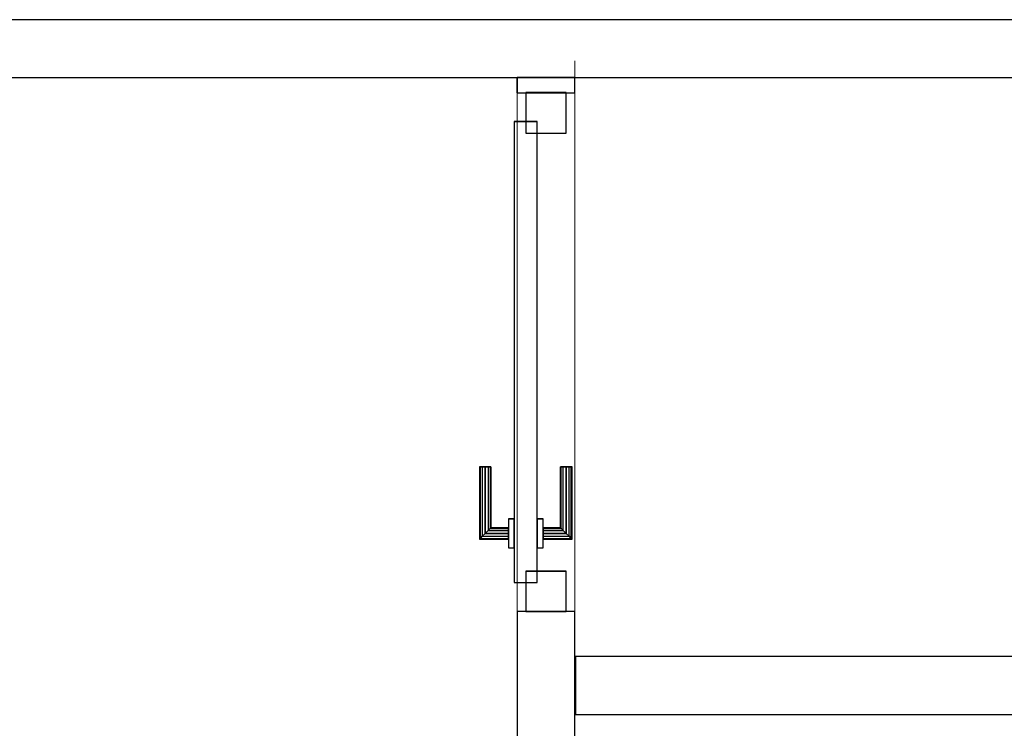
# Model space of a CAD drawing. Header units: metres. Extents: x 391.1 to 427.5, y 12.7 to 28.4.
# Tile 134 of 245: x 409.6 to 411.3, y 19.6 to 20.8. Entities that reach past the tile are written whole.
import ezdxf

# ---------------------------------------------------------------- set-up
doc = ezdxf.new("R2010")
doc.units = ezdxf.units.M
doc.layers.add('01_CARPINTERIA', color=5, linetype='Continuous', lineweight=25, true_color=0x0000ff)
for name, color, linetype, lineweight in [('A-GENM-____-OTLN', 7, 'Continuous', 18), ('A-WALL-____-MCUT', 7, 'Continuous', 25), ('A-WALL-____-OTLN', 7, 'Continuous', 25)]:
    doc.layers.add(name, color=color, linetype=linetype, lineweight=lineweight)

# ---------------------------------------------------------------- blocks, each defined once
blk = doc.blocks.new('Family - LONDR55-XX_ZZ-ARQ-CAA-M3D-Londres55-153396-01_TEL_PS1')
at = {"layer": '01_CARPINTERIA', "color": 161, "true_color": 0xaaaaff}
for p, q in [((0.1263, 0.1487), (0.125, 0.15)), ((0.125, 0.15), (0.125, 0.1)), ((0.125, 0.15), (0.1263, 0.1487)), ((0.25, 0.15), (0.125, 0.15)), ((0.13, 0.145), (0.1263, 0.1487)), ((0.1263, 0.1487), (0.1263, 0.1)), ((0.1263, 0.1487), (0.1263, 0.1)), ((0.1263, 0.1487), (0.13, 0.145)), ((0.25, 0.1487), (0.1263, 0.1487)), ((0.25, 0.1487), (0.1263, 0.1487)), ((0.135, 0.14), (0.13, 0.145)), ((0.13, 0.145), (0.13, 0.1)), ((0.13, 0.145), (0.13, 0.1)), ((0.13, 0.145), (0.135, 0.14)), ((0.25, 0.145), (0.13, 0.145)), ((0.25, 0.145), (0.13, 0.145)), ((0.135, 0.1), (0.135, 0.14)), ((0.135, 0.14), (0.135, 0.1)), ((0.135, 0.14), (0.14, 0.135)), ((0.14, 0.135), (0.135, 0.14)), ((0.135, 0.14), (0.25, 0.14)), ((0.25, 0.14), (0.135, 0.14)), ((0.25, 0.1487), (0.25, 0.15)), ((0.25, 0.15), (0.25, 0.1487)), ((0.25, 0.145), (0.25, 0.1487)), ((0.25, 0.1487), (0.25, 0.145)), ((0.25, 0.145), (0.25, 0.14)), ((0.25, 0.14), (0.25, 0.145)), ((0.25, 0.14), (0.25, 0.135)), ((0.25, 0.135), (0.25, 0.14)), ((0.14, 0.135), (0.14, 0.1)), ((0.14, 0.135), (0.1437, 0.1313)), ((0.1437, 0.1313), (0.14, 0.135)), ((0.14, 0.135), (0.14, 0.1)), ((0.25, 0.135), (0.14, 0.135)), ((0.25, 0.135), (0.14, 0.135)), ((0.1437, 0.1313), (0.1437, 0.1)), ((0.1437, 0.1313), (0.145, 0.13)), ((0.145, 0.13), (0.1437, 0.1313)), ((0.1437, 0.1313), (0.1437, 0.1)), ((0.25, 0.1313), (0.1437, 0.1313)), ((0.25, 0.1313), (0.1437, 0.1313)), ((0.145, 0.13), (0.145, 0.1)), ((0.25, 0.13), (0.145, 0.13)), ((0.25, 0.135), (0.25, 0.1313)), ((0.25, 0.1313), (0.25, 0.135)), ((0.25, 0.1313), (0.25, 0.13)), ((0.25, 0.13), (0.25, 0.1313)), ((0.8464, 0.09), (0.05, 0.09)), ((0.05, 0.09), (0.05, 0.05)), ((0.8464, 0.09), (0.05, 0.09)), ((0.05, 0.09), (0.05, 0.05)), ((0.16, 0.1), (0.11, 0.1)), ((0.11, 0.1), (0.11, 0.09)), ((0.11, 0.1), (0.11, 0.09)), ((0.16, 0.1), (0.11, 0.1)), ((0.11, 0.09), (0.16, 0.09)), ((0.11, 0.09), (0.16, 0.09)), ((0.1263, 0.1), (0.125, 0.1)), ((0.125, 0.1), (0.1263, 0.1)), ((0.13, 0.1), (0.1263, 0.1)), ((0.1263, 0.1), (0.13, 0.1)), ((0.135, 0.1), (0.13, 0.1)), ((0.13, 0.1), (0.135, 0.1)), ((0.14, 0.1), (0.135, 0.1)), ((0.135, 0.1), (0.14, 0.1)), ((0.14, 0.1), (0.1437, 0.1)), ((0.1437, 0.1), (0.14, 0.1)), ((0.1437, 0.1), (0.145, 0.1)), ((0.145, 0.1), (0.1437, 0.1)), ((0.16, 0.09), (0.16, 0.1)), ((0.16, 0.1), (0.16, 0.09)), ((0.8464, 0.05), (0.8464, 0.09)), ((0.8464, 0.09), (0.8464, 0.05)), ((0.07, 0.07), (0, 0.07)), ((0, 0.07), (0, 0)), ((0.07, 0.07), (0, 0.07)), ((0, 0.07), (0, 0)), ((0.07, 0), (0.07, 0.07)), ((0.07, 0.07), (0.07, 0)), ((0.8964, 0.07), (0.8264, 0.07)), ((0.8264, 0.07), (0.8264, 0)), ((0.8964, 0.07), (0.8264, 0.07)), ((0.8264, 0.07), (0.8264, 0)), ((0.8964, 0), (0.8964, 0.07)), ((0.8964, 0.07), (0.8964, 0)), ((0.05, 0.05), (0.8464, 0.05)), ((0.05, 0.05), (0.8464, 0.05)), ((0.16, 0.05), (0.11, 0.05)), ((0.11, 0.05), (0.11, 0.04)), ((0.16, 0.05), (0.11, 0.05)), ((0.11, 0.05), (0.11, 0.04)), ((0.11, 0.04), (0.16, 0.04)), ((0.11, 0.04), (0.16, 0.04)), ((0.1263, 0.04), (0.125, 0.04)), ((0.125, 0.04), (0.1263, 0.04)), ((0.125, 0.04), (0.125, -0.01)), ((0.13, 0.04), (0.1263, 0.04)), ((0.1263, 0.04), (0.13, 0.04)), ((0.1263, 0.04), (0.1263, -0.0087)), ((0.1263, 0.04), (0.1263, -0.0087)), ((0.13, 0.04), (0.135, 0.04)), ((0.135, 0.04), (0.13, 0.04)), ((0.13, 0.04), (0.13, -0.005)), ((0.13, 0.04), (0.13, -0.005)), ((0.135, 0.04), (0.14, 0.04)), ((0.14, 0.04), (0.135, 0.04)), ((0.135, 0), (0.135, 0.04)), ((0.135, 0.04), (0.135, 0)), ((0.14, 0.04), (0.1437, 0.04)), ((0.1437, 0.04), (0.14, 0.04)), ((0.14, 0.04), (0.14, 0.005)), ((0.14, 0.04), (0.14, 0.005)), ((0.1437, 0.04), (0.145, 0.04)), ((0.145, 0.04), (0.1437, 0.04)), ((0.1437, 0.04), (0.1437, 0.0087)), ((0.1437, 0.04), (0.1437, 0.0087)), ((0.145, 0.04), (0.145, 0.01)), ((0.16, 0.04), (0.16, 0.05)), ((0.16, 0.05), (0.16, 0.04)), ((0, 0), (0.07, 0)), ((0, 0), (0.07, 0)), ((0.135, 0), (0.13, -0.005)), ((0.14, 0.005), (0.135, 0)), ((0.135, 0), (0.14, 0.005)), ((0.25, 0), (0.135, 0)), ((0.135, 0), (0.25, 0)), ((0.1437, 0.0087), (0.14, 0.005)), ((0.14, 0.005), (0.1437, 0.0087)), ((0.14, 0.005), (0.25, 0.005)), ((0.14, 0.005), (0.25, 0.005)), ((0.145, 0.01), (0.1437, 0.0087)), ((0.1437, 0.0087), (0.145, 0.01)), ((0.1437, 0.0087), (0.25, 0.0087)), ((0.1437, 0.0087), (0.25, 0.0087)), ((0.145, 0.01), (0.25, 0.01)), ((0.25, 0.0087), (0.25, 0.01)), ((0.25, 0.01), (0.25, 0.0087)), ((0.25, 0.005), (0.25, 0.0087)), ((0.25, 0.0087), (0.25, 0.005)), ((0.25, 0.005), (0.25, 0)), ((0.25, 0), (0.25, 0.005)), ((0.25, 0), (0.25, -0.005)), ((0.25, -0.005), (0.25, 0)), ((0.8264, 0), (0.8964, 0)), ((0.8264, 0), (0.8964, 0)), ((0.125, -0.01), (0.1263, -0.0087)), ((0.1263, -0.0087), (0.125, -0.01)), ((0.125, -0.01), (0.25, -0.01)), ((0.1263, -0.0087), (0.13, -0.005)), ((0.13, -0.005), (0.1263, -0.0087)), ((0.1263, -0.0087), (0.25, -0.0087)), ((0.1263, -0.0087), (0.25, -0.0087)), ((0.13, -0.005), (0.135, 0)), ((0.13, -0.005), (0.25, -0.005)), ((0.13, -0.005), (0.25, -0.005)), ((0.25, -0.005), (0.25, -0.0087)), ((0.25, -0.0087), (0.25, -0.005)), ((0.25, -0.0087), (0.25, -0.01)), ((0.25, -0.01), (0.25, -0.0087))]:
    blk.add_line(p, q, dxfattribs=at)
blk = doc.blocks.new('Family - Porta PS-1-153397-01_TEL_PS1')
blk.add_blockref('Family - LONDR55-XX_ZZ-ARQ-CAA-M3D-Londres55-153396-01_TEL_PS1', (0, 0))
blk = doc.blocks.new('Family - Evans P-1-153470-01_TEL_PS1')
at = {"layer": 'A-WALL-____-MCUT', "color": 253, "true_color": 0xaaaaaa}
for p, q in [((1.1775, 0.1), (0, 0.1)), ((0, 0.1), (0, 0)), ((1.1775, 0), (1.1775, 0.1)), ((2.0739, 0.1), (2.0739, 0)), ((2.1, 0.1), (2.0739, 0.1)), ((2.1, 0), (2.1, 0.1)), ((0, 0), (1.1775, 0)), ((2.0739, 0), (2.1, 0))]:
    blk.add_line(p, q, dxfattribs=at)
at = {"layer": 'A-WALL-____-OTLN', "color": 253, "true_color": 0xaaaaaa}
for p, q in [((1.1775, 0.1), (0, 0.1)), ((0, 0.1), (0, 0)), ((1.1775, 0), (1.1775, 0.1)), ((2.0739, 0.1), (2.0739, 0)), ((2.0739, 0.1), (2.1, 0.1)), ((2.1, 0.1), (2.1, 0)), ((0, 0), (1.1775, 0)), ((2.0739, 0), (2.1, 0))]:
    blk.add_line(p, q, dxfattribs=at)
at = {"layer": 'A-WALL-____-OTLN', "color": 253, "lineweight": 18, "true_color": 0xaaaaaa}
blk.add_line((0, 0), (2.1287, 0), dxfattribs=at)
blk = doc.blocks.new('Family - Vano de puerta PS-1-153472-01_TEL_PS1')
at = {"layer": 'A-GENM-____-OTLN', "color": 253, "true_color": 0xaaaaaa}
for p, q in [((410.6032, 20.7046), (410.5032, 20.7046)), ((410.5032, 20.7046), (410.5032, 19.8083)), ((410.5032, 19.8083), (410.5032, 20.7046)), ((410.5032, 20.7046), (410.6032, 20.7046)), ((410.6032, 19.8083), (410.6032, 20.7046)), ((410.6032, 20.7046), (410.6032, 19.8083)), ((410.5032, 19.8083), (410.6032, 19.8083)), ((410.5032, 19.8083), (410.6032, 19.8083))]:
    blk.add_line(p, q, dxfattribs=at)
blk = doc.blocks.new('Family - Evans P-1-153559-01_TEL_PS1')
at = {"layer": 'A-WALL-____-MCUT', "color": 253, "true_color": 0xaaaaaa}
for p, q in [((3.3926, 0.1), (2.5608, 0.1)), ((3.3926, 0), (3.3926, 0.1)), ((2.5608, 0), (3.3926, 0))]:
    blk.add_line(p, q, dxfattribs=at)
at = {"layer": 'A-WALL-____-OTLN', "color": 253, "true_color": 0xaaaaaa}
for p, q in [((3.3926, 0.1), (2.5608, 0.1)), ((3.3926, 0), (3.3926, 0.1)), ((2.5608, 0), (3.3926, 0))]:
    blk.add_line(p, q, dxfattribs=at)
at = {"layer": 'A-WALL-____-OTLN', "color": 253, "lineweight": 18, "true_color": 0xaaaaaa}
blk.add_line((0, 0), (3.3926, 0), dxfattribs=at)
blk = doc.blocks.new('Family - Evans P-1-153677-01_TEL_PS1')
at = {"layer": 'A-WALL-____-MCUT', "color": 253, "true_color": 0xaaaaaa}
for p, q in [((5.9133, 0.1), (0, 0.1)), ((0, 0), (5.9133, 0))]:
    blk.add_line(p, q, dxfattribs=at)
at = {"layer": 'A-WALL-____-OTLN', "color": 253, "true_color": 0xaaaaaa}
for p, q in [((5.9133, 0.1), (0, 0.1)), ((0, 0), (5.9133, 0))]:
    blk.add_line(p, q, dxfattribs=at)
at = {"layer": 'A-WALL-____-OTLN', "color": 253, "lineweight": 18, "true_color": 0xaaaaaa}
blk.add_line((0, 0), (5.9133, 0), dxfattribs=at)
blk = doc.blocks.new('LONDR55-XX_ZZ-ARQ-CAA-M3D-Londres55_ifc-1-01_TEL_PS1')
at = {"layer": '01_CARPINTERIA', "color": 253, "lineweight": 18, "true_color": 0xaaaaaa, "rotation": 90}
blk.add_blockref('Family - Porta PS-1-153397-01_TEL_PS1', (410.5882, 19.8083), dxfattribs=at)
at = {"layer": 'A-GENM-____-OTLN', "color": 253, "lineweight": 18, "true_color": 0xaaaaaa}
blk.add_blockref('Family - Vano de puerta PS-1-153472-01_TEL_PS1', (0, 0), dxfattribs=at)
at = {"layer": 'A-WALL-____-OTLN', "color": 253, "lineweight": 18, "true_color": 0xaaaaaa}
for name, p, rotation in [('Family - Evans P-1-153677-01_TEL_PS1', (414.0064, 20.8307), 180), ('Family - Evans P-1-153470-01_TEL_PS1', (410.6032, 18.6307), 90), ('Family - Evans P-1-153559-01_TEL_PS1', (413.9971, 19.7307), 180)]:
    blk.add_blockref(name, p, dxfattribs=dict(at, rotation=rotation))

msp = doc.modelspace()

# ---------------------------------------------------------------- block references
at = {"lineweight": 5}
msp.add_blockref('LONDR55-XX_ZZ-ARQ-CAA-M3D-Londres55_ifc-1-01_TEL_PS1', (0, 0), dxfattribs=at)

doc.saveas('drawing.dxf')
